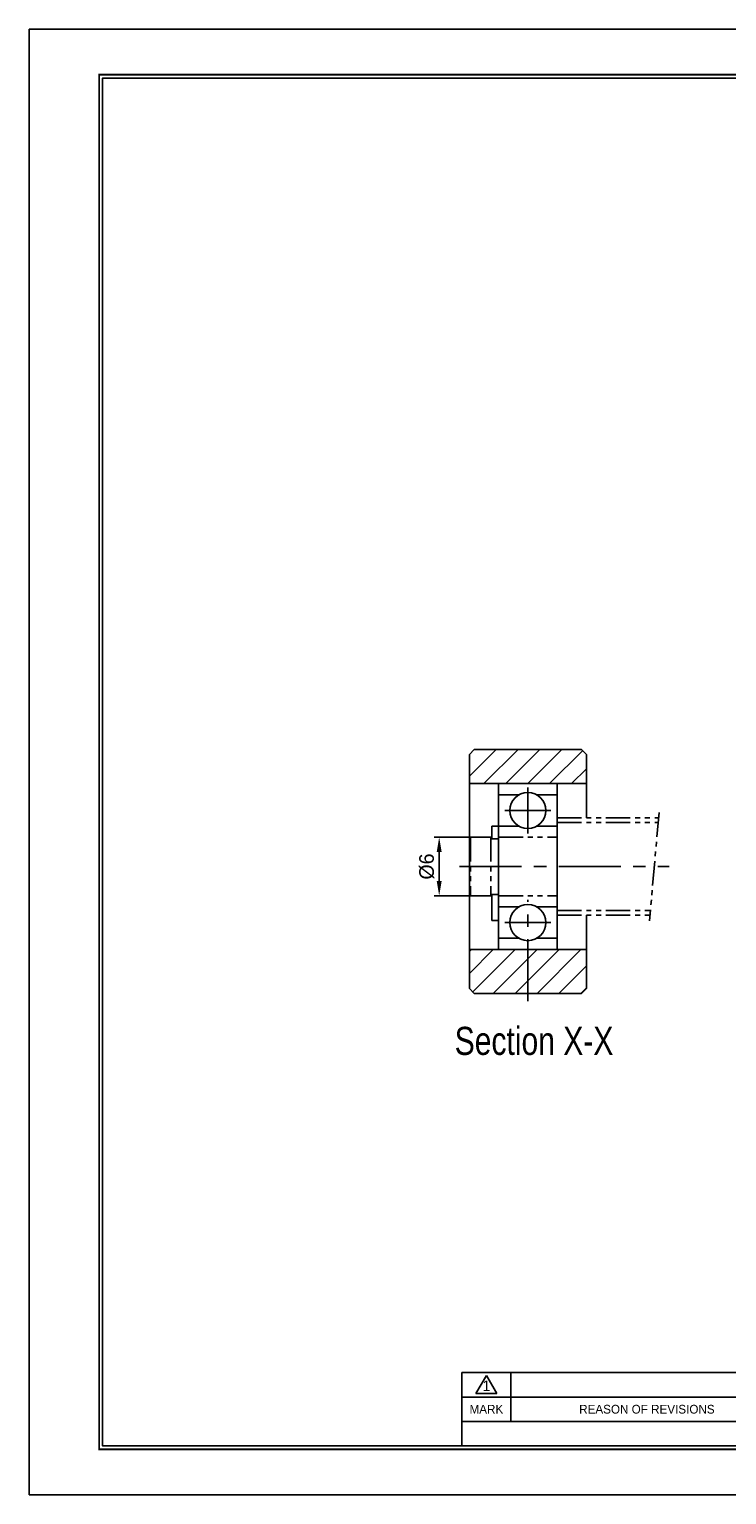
# Model space of a CAD drawing. Header units: millimetres. Extents: x 0 to 212, y 0 to 150.
# Tile 1 of 3: x 0 to 71, y 0 to 150. Entities that reach past the tile are written whole.
import ezdxf
from ezdxf.enums import TextEntityAlignment as Align

# ---------------------------------------------------------------- set-up
doc = ezdxf.new("R2010")
doc.units = ezdxf.units.MM
doc.linetypes.add('CENTER', pattern=[50.8, 31.75, -6.35, 6.35, -6.35])
doc.linetypes.add('PHANTOM', pattern=[2.5, 1.25, -0.25, 0.25, -0.25, 0.25, -0.25])
doc.layers.get('0').update_dxf_attribs({"linetype": 'CONTINUOUS'})
doc.layers.get('DEFPOINTS').update_dxf_attribs({"linetype": 'CONTINUOUS'})
for name, color, linetype in [('center', 1, 'CENTER'), ('L1', 7, 'CONTINUOUS'), ('OUTLINE', 7, 'CONTINUOUS'), ('phantom', 6, 'PHANTOM')]:
    doc.layers.add(name, color=color, linetype=linetype)
doc.dimstyles.get("Standard").update_dxf_attribs({"dimtxt": 1.5, "dimasz": 1.5, "dimexe": 0.5, "dimexo": 0, "dimgap": 0.5, "dimtad": 1, "dimdec": 3, "dimzin": 11, "dimdsep": 46, "dimtxsty": 'Standard', "dimcen": 0, "dimclrd": 5, "dimclre": 5, "dimclrt": 3, "dimadec": 0, "dimazin": 0, "dimtfac": 0.6, "dimtdec": 3, "dimtmove": 0, "dimatfit": 3, "dimfxl": 0, "dimtolj": 1, "dimtzin": 11, "dimarcsym": 0})

# ---------------------------------------------------------------- blocks, each defined once
blk = doc.blocks.new('표제란')
at = {"layer": 'L1', "color": 0}
for p, q in [((297, 210), (0, 210)), ((0, 210), (0, 0)), ((0, 0), (297, 0))]:
    blk.add_line(p, q, dxfattribs=at)
at = {"layer": 'L1'}
for p, q in [((160, 17.5), (62, 17.5)), ((62, 17.5), (62, 7)), ((64, 14.51), (65.5, 17.1)), ((65.5, 17.1), (67, 14.51)), ((69, 17.5), (69, 10.5)), ((147, 14), (62, 14)), ((64, 14.51), (67, 14.51)), ((147, 10.5), (62, 10.5))]:
    blk.add_line(p, q, dxfattribs=at)
at = {"layer": 'L1', "const_width": 0.25}
blk.add_lwpolyline([(290.5, 6.5), (290.5, 203.5), (10, 203.5), (10, 6.5)], close=True, dxfattribs=at)
at = {"layer": 'L1'}
blk.add_lwpolyline([(290, 7), (290, 203), (10.5, 203), (10.5, 7)], close=True, dxfattribs=at)
for s, height, p in [('1', 1.5, (65.5, 15.61)), ('MARK', 1.25, (65.5, 12.25)), ('REASON OF REVISIONS', 1.25, (88.5, 12.25))]:
    blk.add_text(s, height=height, dxfattribs=at).set_placement(p, align=Align.MIDDLE_CENTER)
for tag, p in [('필렛', (179.25, 10.9)), ('모따기', (179.25, 8.3))]:
    blk.add_attdef(tag, text='', height=1.15, dxfattribs=at).set_placement(p, align=Align.MIDDLE_LEFT)
at = {"layer": 'OUTLINE', "ltscale": 0.5}
for tag, p, height in [('TITLE', (237.17, 24.41), 2.5), ('도번', (251.18, 15.64), 2.5), ('SCALE', (253.78, 9.55), 1.2), ('DATE', (277.02, 9.51), 1.2)]:
    blk.add_attdef(tag, p, '', height=height, dxfattribs=at)
blk = doc.blocks.new('*D9')
at = {"layer": 'DEFPOINTS', "color": 0, "ltscale": 0.2}
for p in [(45.21, 67.4), (42.02, 61.4), (45.21, 61.4)]:
    blk.add_point(p, dxfattribs=at)
at = {"layer": 'OUTLINE', "color": 5, "lineweight": -2, "ltscale": 0.2}
for p, q in [((45.21, 67.4), (41.52, 67.4)), ((42.02, 65.9), (42.02, 62.9)), ((45.21, 61.4), (41.52, 61.4))]:
    blk.add_line(p, q, dxfattribs=at)
at = {"layer": 'OUTLINE', "color": 5, "ltscale": 0.2}
for points in [[(41.77, 65.9), (42.27, 65.9), (42.02, 67.4)], [(41.77, 62.9), (42.27, 62.9), (42.02, 61.4)]]:
    blk.add_solid(points, dxfattribs=at)
at = {"layer": 'OUTLINE', "color": 3, "ltscale": 0.2, "insert": (40.75, 64.4), "char_height": 1.5, "attachment_point": 5, "rotation": 90}
blk.add_mtext('\\A1;%%C6', dxfattribs=at)

msp = doc.modelspace()

# ---------------------------------------------------------------- hatches: boundary and pattern name
at = {"layer": 'OUTLINE', "ltscale": 0.2}
h = msp.add_hatch(dxfattribs=at)
h.set_pattern_fill('ANSI31', color=5, scale=0.5, style=0)
h.set_pattern_definition([(45, (-234.0677, 30.2), (-1.122532, 1.122532), [])])
h.paths.add_polyline_path([(51.1131, 55.8987), (51.1131, 51.3987), (56.6131, 51.3987), (57.1131, 51.8987), (57.1131, 55.8987)])
h.paths.add_polyline_path([(45.1131, 55.8987), (45.1131, 51.8987), (45.6131, 51.3987), (51.1131, 51.3987), (51.1131, 55.8987)])
h.paths.add_polyline_path([(45.6131, 76.3987), (45.1131, 75.8987), (45.1131, 72.8987), (57.1131, 72.8987), (57.1131, 75.8987), (56.6131, 76.3987)])

# ---------------------------------------------------------------- linework, layer by layer
at = {"layer": 'center', "ltscale": 0.2}
for p, q in [((51.1131, 72.4987), (51.1131, 67.7987)), ((48.7631, 70.1487), (53.4631, 70.1487)), ((44.1131, 64.3987), (65.5856, 64.3987)), ((51.1131, 50.6061), (51.1131, 60.9987)), ((48.7631, 58.6487), (53.4631, 58.6487))]:
    msp.add_line(p, q, dxfattribs=at)
at = {"layer": 'OUTLINE'}
for p, q in [((45.6131, 76.3987), (45.1131, 75.8987)), ((45.1131, 51.8987), (45.1131, 75.8987)), ((45.6131, 76.3987), (56.6131, 76.3987)), ((56.6131, 76.3987), (57.1131, 75.8987)), ((57.1131, 69.3987), (57.1131, 75.8987)), ((45.1131, 72.8987), (57.1131, 72.8987)), ((48.1131, 72.8987), (48.1131, 67.2487)), ((54.1131, 72.8987), (54.1131, 55.8987)), ((50.1881, 71.7508), (48.1131, 71.7508)), ((52.0381, 71.7508), (54.1131, 71.7508)), ((47.4131, 68.5487), (47.4131, 67.2487)), ((47.4131, 68.5487), (48.1131, 68.5487)), ((50.1881, 68.5465), (48.1131, 68.5465)), ((52.0381, 68.5465), (54.1131, 68.5465)), ((47.4131, 67.2487), (47.3131, 67.2487)), ((48.1131, 67.2487), (48.1131, 61.5487)), ((47.4131, 61.5487), (47.4131, 58.8645)), ((48.1131, 61.5487), (48.1131, 55.8987)), ((50.1881, 60.2508), (48.1131, 60.2508)), ((52.0381, 60.2508), (54.1131, 60.2508)), ((47.4131, 58.8645), (48.1131, 58.8645)), ((57.1131, 51.8987), (57.1131, 59.3987)), ((45.1131, 55.8987), (57.1131, 55.8987)), ((50.1881, 57.0465), (48.1131, 57.0465)), ((52.0381, 57.0465), (54.1131, 57.0465)), ((45.1131, 51.8987), (45.6131, 51.3987)), ((45.6131, 51.3987), (56.6131, 51.3987)), ((57.1131, 51.8987), (56.6131, 51.3987))]:
    msp.add_line(p, q, dxfattribs=at)
for centre in [(51.1131, 70.1487), (51.1131, 58.6487)]:
    msp.add_circle(centre, 1.85, dxfattribs=at)
at = {"layer": 'phantom', "ltscale": 2}
for p, q in [((54.1131, 69.3987), (64.5075, 69.3987)), ((64.5544, 69.9356), (63.5826, 58.8278)), ((54.1131, 68.8987), (64.4637, 68.8987)), ((45.2131, 67.3987), (47.3131, 67.3987)), ((45.2131, 67.3987), (45.2131, 61.3987)), ((47.3131, 67.3987), (47.3131, 61.3987)), ((47.4131, 67.2487), (48.1131, 67.2487)), ((48.1131, 67.3987), (54.1131, 67.3987)), ((45.2131, 61.3987), (47.3131, 61.3987)), ((47.4131, 61.5487), (47.3131, 61.5487)), ((47.4131, 61.5487), (48.1131, 61.5487)), ((48.1131, 61.3987), (54.1131, 61.3987)), ((54.1131, 59.8987), (63.6763, 59.8987)), ((54.1131, 59.3987), (63.6326, 59.3987))]:
    msp.add_line(p, q, dxfattribs=at)

# ---------------------------------------------------------------- block references
at = {"layer": 'OUTLINE', "xscale": 0.7153919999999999, "yscale": 0.7153919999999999, "zscale": 0.7153919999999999}
msp.add_blockref('표제란', (0, 0), dxfattribs=at)

# ---------------------------------------------------------------- texts
at = {"lineweight": 9, "width": 0.8}
msp.add_text('Section X-X', height=2.88, dxfattribs=at).set_placement((43.6077, 45.0854))

# ---------------------------------------------------------------- dimensions: what is measured, and where the dimension line sits
at = {"layer": 'OUTLINE', "ltscale": 0.2}
dim = msp.add_linear_dim(base=(42.0215, 61.3987), p1=(45.2131, 67.3987), p2=(45.2131, 61.3987), angle=90, text='%%C<>', dimstyle='Standard', override={"dimgap": 0.5, "dimsah": 1, "dimse1": 0, "dimse2": 0, "dimsd1": 0, "dimsd2": 0, "dimtol": 0, "dimlim": 0}, dxfattribs=at)
dim.commit()
dim.dimension.update_dxf_attribs({"geometry": '*D9', "text_midpoint": (40.7525, 64.3987)})

doc.saveas('drawing.dxf')
